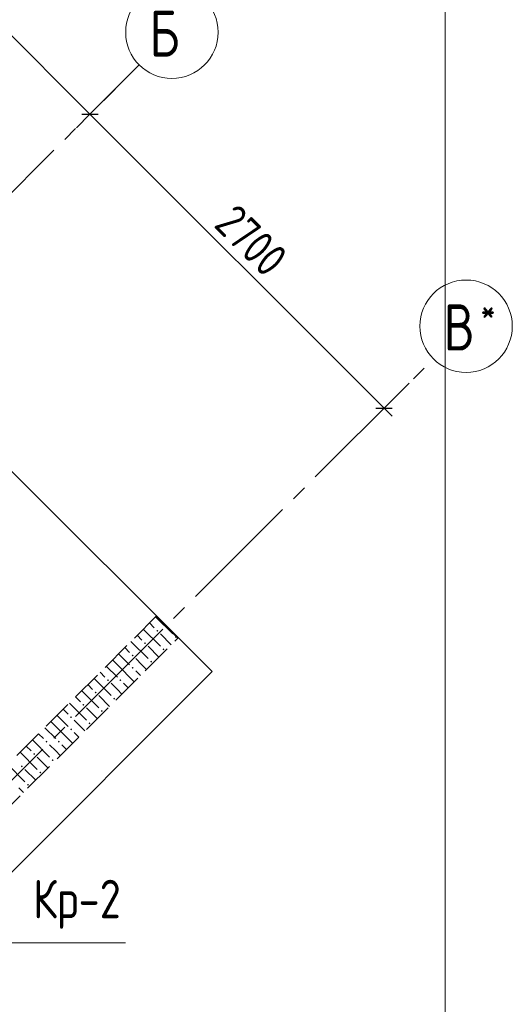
# Model space of a CAD drawing. Header units: millimetres. Extents: x 0 to 43617, y 0 to 59400.
# Tile 18 of 33: x 30387 to 33584, y 26828 to 33223. Entities that reach past the tile are written whole.
import ezdxf

# ---------------------------------------------------------------- set-up
doc = ezdxf.new("R2010")
doc.units = ezdxf.units.MM
doc.linetypes.add('______2', pattern=[270, 200, -70])
doc.linetypes.add('______5', pattern=[1100, 800, -100, 100, -100])
for name, color, linetype, lineweight in [('Standard', 7, 'Continuous', 25), ('Оси', 40, '______5', 18), ('Позиционная метка номер позиции', 7, 'Continuous', 13)]:
    doc.layers.add(name, color=color, linetype=linetype, lineweight=lineweight)
doc.layers.add('ЖБ Перекрытие верхний уровень', color=7, linetype='Continuous', lineweight=25, true_color=0xe0e0ff)
doc.layers.add('ЖБ Стена верхний уровень', color=7, linetype='Continuous', lineweight=25, true_color=0x006e00)
doc.styles.add('GOST 2.304-81', font='txt')
doc.styles.add('ISOCPEUR', font='txt')

msp = doc.modelspace()

# ---------------------------------------------------------------- hatches: boundary and pattern name
at = {"layer": 'ЖБ Стена верхний уровень', "linetype": 'Continuous', "lineweight": 18, "transparency": 33554687}
for points in [[(31274.5, 29253.1), (31281, 29259.6), (31287.5, 29253.1), (31281, 29246.6)], [(31194.5, 29173.1), (31201, 29179.6), (31207.5, 29173.1), (31201, 29166.6)], [(31394.5, 29213.1), (31401, 29219.6), (31407.5, 29213.1), (31401, 29206.6)], [(31114.5, 29093.1), (31121, 29099.6), (31127.4, 29093.1), (31121, 29086.6)], [(31314.5, 29133.1), (31321, 29139.6), (31327.4, 29133.1), (31321, 29126.6)], [(31234.5, 29053.1), (31240.9, 29059.6), (31247.4, 29053.1), (31240.9, 29046.6)], [(31114.5, 29013.1), (31121, 29019.6), (31127.4, 29013.1), (31121, 29006.6)], [(30954.4, 28933.1), (30960.9, 28939.6), (30967.4, 28933.1), (30960.9, 28926.6)], [(31034.5, 28933.1), (31040.9, 28939.6), (31047.4, 28933.1), (31040.9, 28926.6)], [(30874.5, 28853.1), (30881, 28859.6), (30887.5, 28853.1), (30881, 28846.6)], [(30794.5, 28773.1), (30801, 28779.6), (30807.5, 28773.1), (30801, 28766.6)], [(30994.5, 28813.1), (31001, 28819.6), (31007.5, 28813.1), (31001, 28806.6)], [(30914.5, 28733.1), (30921, 28739.6), (30927.4, 28733.1), (30921, 28726.6)], [(30714.5, 28693.1), (30721, 28699.6), (30727.4, 28693.1), (30721, 28686.6)], [(30834.5, 28653.1), (30840.9, 28659.6), (30847.4, 28653.1), (30840.9, 28646.6)], [(30714.5, 28613.1), (30721, 28619.6), (30727.4, 28613.1), (30721, 28606.6)], [(30554.4, 28533.1), (30560.9, 28539.6), (30567.4, 28533.1), (30560.9, 28526.6)], [(30634.5, 28533.1), (30640.9, 28539.6), (30647.4, 28533.1), (30640.9, 28526.6)], [(30474.5, 28453.1), (30481, 28459.6), (30487.5, 28453.1), (30481, 28446.6)], [(30594.5, 28413.1), (30601, 28419.6), (30607.5, 28413.1), (30601, 28406.6)], [(30394.5, 28373.1), (30401, 28379.6), (30407.5, 28373.1), (30401, 28366.6)], [(30514.5, 28333.1), (30521, 28339.6), (30527.4, 28333.1), (30521, 28326.6)], [(30434.5, 28253.1), (30440.9, 28259.6), (30447.4, 28253.1), (30440.9, 28246.6)]]:
    msp.add_hatch(color=7, dxfattribs=at).paths.add_polyline_path(points, flags=16)

# ---------------------------------------------------------------- linework, layer by layer
at = {"layer": 'Standard', "color": 7, "linetype": 'Continuous', "lineweight": 13, "transparency": 33554687}
for p, q in [((27852.4, 35600.5), (30843.5, 32609.4)), ((30843.5, 32609.4), (32752.7, 30700.2)), ((32752.7, 30700.2), (32805.7, 30647.2))]:
    msp.add_line(p, q, dxfattribs=at)
at = {"layer": 'Standard', "color": 251, "linetype": 'Continuous', "lineweight": -3, "true_color": 0x656565, "transparency": 33554687}
for p, q in [((30843.5, 32609.4), (30931.9, 32697.8)), ((30843.5, 32609.4), (30755.1, 32521)), ((32752.7, 30700.2), (32915.7, 30863.2)), ((32752.7, 30700.2), (32841, 30788.6)), ((32752.7, 30700.2), (32664.3, 30611.9))]:
    msp.add_line(p, q, dxfattribs=at)
at = {"layer": 'Standard', "color": 7, "linetype": 'Continuous', "lineweight": 25, "transparency": 33554687}
for p, q in [((30790.4, 32609.4), (30896.5, 32609.4)), ((32699.6, 30700.2), (32805.7, 30700.2))]:
    msp.add_line(p, q, dxfattribs=at)
at = {"layer": 'Standard', "color": 254, "linetype": 'Continuous', "lineweight": 13, "true_color": 0xc4c4ff, "transparency": 33554687}
msp.add_lwpolyline([(7324.1, 10030), (33149, 10030), (33149, 57295), (7324.1, 57295), (7324.1, 10030)], dxfattribs=at)
at = {"layer": 'Standard', "color": 251, "linetype": 'Continuous', "lineweight": -3, "true_color": 0x656565, "transparency": 33554687}
msp.add_lwpolyline([(30843.5, 32609.4), (30855.5, 32621.4), (30855.5, 32621.4), (31006.5, 32772.4)], dxfattribs=at)
at = {"layer": 'ЖБ Перекрытие верхний уровень', "color": 7, "linetype": 'Continuous', "lineweight": 18, "transparency": 33554687}
for p, q in [((31635.4, 28989), (26141.2, 34483.3)), ((28826.7, 26180.3), (31635.4, 28989))]:
    msp.add_line(p, q, dxfattribs=at)
at = {"layer": 'ЖБ Стена верхний уровень', "color": 251, "linetype": '______2', "lineweight": 13, "true_color": 0x656565, "transparency": 33554687}
for p, q in [((31273.3, 29348.2), (29533.8, 27608.7)), ((31414.7, 29206.7), (31273.3, 29348.2)), ((29675.3, 27467.3), (31414.7, 29206.7))]:
    msp.add_line(p, q, dxfattribs=at)
at = {"layer": 'ЖБ Стена верхний уровень', "color": 9, "linetype": 'Continuous', "lineweight": 18, "true_color": 0xc7c7c7, "transparency": 33554687}
for p, q in [((31229.6, 29304.5), (31260.9, 29273.1)), ((31269.6, 29344.5), (31381, 29233.1)), ((31189.6, 29264.5), (31301, 29153.1)), ((31371, 29163.1), (31301, 29233.1)), ((31109.6, 29184.5), (31221, 29073.1)), ((31149.6, 29224.5), (31181, 29193.1)), ((31029.6, 29104.5), (31101, 29033.1)), ((31069.6, 29144.5), (31101, 29113.1)), ((31291, 29083.1), (31221, 29153.1)), ((30989.6, 29064.5), (31021, 29033.1)), ((31181, 29033.1), (31140.9, 29073.1)), ((30909.6, 28984.5), (30940.9, 28953.1)), ((30949.6, 29024.5), (31021, 28953.1)), ((31021, 29033.1), (31131, 28923.1)), ((31140.9, 28993.1), (31171, 28963.1)), ((31211, 29003.1), (31181, 29033.1)), ((30869.6, 28944.5), (30981, 28833.1)), ((31021, 28873.1), (30981, 28913.1)), ((31060.9, 28913.1), (31091, 28883.1)), ((30789.6, 28864.5), (30901, 28753.1)), ((30829.6, 28904.5), (30860.9, 28873.1)), ((31051, 28843.1), (31021, 28873.1)), ((30709.6, 28784.5), (30821, 28673.1)), ((30749.6, 28824.5), (30781, 28793.1)), ((30971, 28763.1), (30901, 28833.1)), ((30669.6, 28744.5), (30701, 28713.1)), ((30891, 28683.1), (30821, 28753.1)), ((30589.6, 28664.5), (30621, 28633.1)), ((30629.6, 28704.5), (30701, 28633.1)), ((30781, 28633.1), (30740.9, 28673.1)), ((30549.6, 28624.5), (30621, 28553.1)), ((30621, 28633.1), (30731, 28523.1)), ((30740.9, 28593.1), (30771, 28563.1)), ((30811, 28603.1), (30781, 28633.1)), ((30469.6, 28544.5), (30581, 28433.1)), ((30509.6, 28584.5), (30540.9, 28553.1)), ((30389.6, 28464.5), (30501, 28353.1)), ((30429.6, 28504.5), (30460.9, 28473.1)), ((30621, 28473.1), (30581, 28513.1)), ((30651, 28443.1), (30621, 28473.1)), ((30660.9, 28513.1), (30691, 28483.1)), ((30571, 28363.1), (30501, 28433.1)), ((30309.6, 28384.5), (30421, 28273.1)), ((30491, 28283.1), (30421, 28353.1)), ((30411, 28203.1), (30381, 28233.1))]:
    msp.add_line(p, q, dxfattribs=at)
at = {"layer": 'Оси', "color": 8, "linetype": '______5', "lineweight": -3, "transparency": 33554687}
for p, q in [((12153.1, 13919.1), (31163, 32929)), ((14415.9, 12363.5), (33072.2, 31019.8))]:
    msp.add_line(p, q, dxfattribs=at)
at = {"layer": 'Оси', "color": 7, "linetype": 'Continuous', "lineweight": 13, "transparency": 33554687}
for centre in [(31375.1, 33141.1), (33284.3, 31231.9)]:
    msp.add_circle(centre, 300, dxfattribs=at)
at = {"layer": 'Позиционная метка номер позиции', "color": 7, "linetype": 'Continuous', "lineweight": 13, "transparency": 33554687}
msp.add_lwpolyline([(29024.6, 26477.4), (29524.6, 26477.4), (30274.1, 27226.9), (31074.1, 27226.9)], dxfattribs=at)

# ---------------------------------------------------------------- texts
at = {"layer": 'Standard', "color": 7, "linetype": 'Continuous', "lineweight": 25, "transparency": 33554687, "insert": (31639.9, 31883.7), "char_height": 220, "width": 672.621, "attachment_point": 7, "rotation": 315, "style": 'GOST 2.304-81'}
msp.add_mtext('2700', dxfattribs=at)
at = {"layer": 'Standard', "color": 7, "linetype": 'Continuous', "lineweight": 25, "transparency": 33554687, "insert": (30474.1, 27318.6), "char_height": 250, "width": 728.943, "attachment_point": 7, "style": 'GOST 2.304-81'}
msp.add_mtext('Кр-2', dxfattribs=at)
at = {"layer": 'Оси', "color": 7, "linetype": 'Continuous', "lineweight": 25, "transparency": 33554687, "attachment_point": 7, "style": 'ISOCPEUR'}
for s, insert, char_height, width in [('\\W0.80;Б', (31228.6, 32983.6), 300, 359.83), ('\\W0.80;*', (33377.8, 31249.4), 180, 215.909), ('\\W0.80;В', (33137.8, 31074.4), 300, 359.83)]:
    msp.add_mtext(s, dxfattribs=dict(at, insert=insert, char_height=char_height, width=width))

doc.saveas('drawing.dxf')
